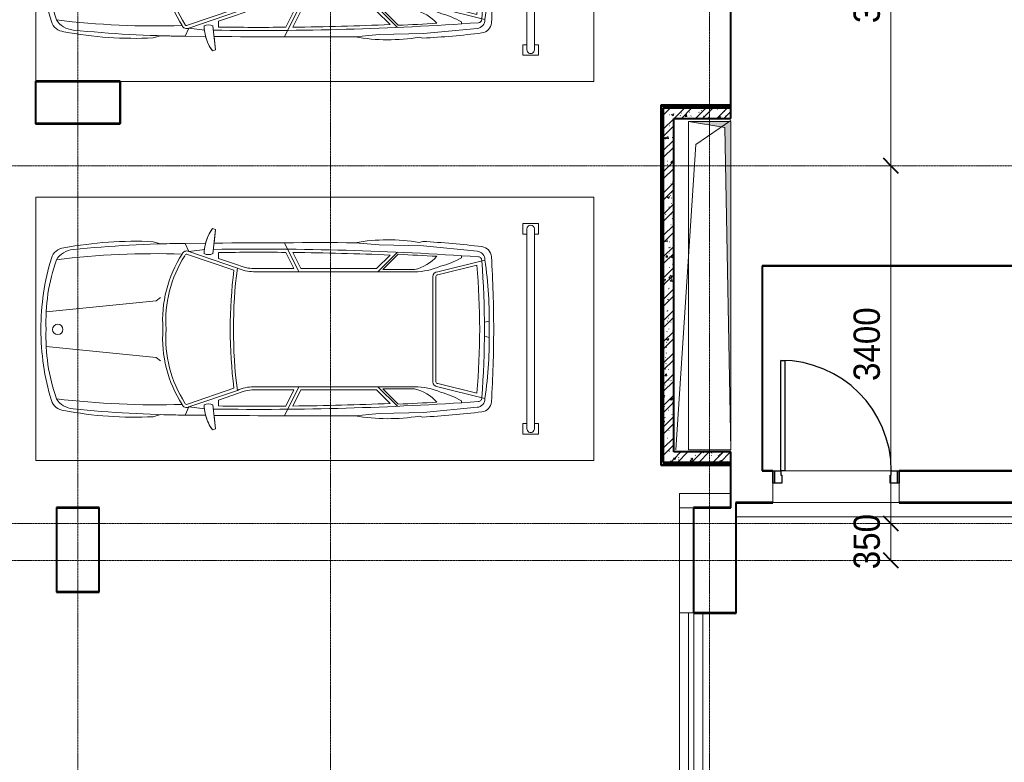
# Model space of a CAD drawing. Header units: millimetres. Extents: x 5617 to 109621, y 7718 to 117786.
# Tile 9 of 52: x 46016 to 55367, y 57631 to 64687. Entities that reach past the tile are written whole.
import ezdxf

# ---------------------------------------------------------------- set-up
doc = ezdxf.new("R2010")
doc.units = ezdxf.units.MM
doc.linetypes.add('ADSK_Линия сетки', pattern=[25, 20, -2.5, 0, -2.5])
doc.linetypes.add('Линия сетки', pattern=[25, 20, -2.5, 0, -2.5])
for name, color, linetype, lineweight in [('Двери', 7, 'Continuous', 18), ('Каркас_Импост', 7, 'Continuous', 30), ('Монтажный зазор', 7, 'Continuous', 30), ('Обобщенные модели', 7, 'Continuous', 18), ('Оборудование', 7, 'Continuous', 18), ('Оси', 7, 'Continuous', 9), ('Панель', 7, 'Continuous', 30), ('Парковка', 7, 'Continuous', 18), ('Перекрытия', 7, 'Continuous', 18), ('Размеры', 7, 'Continuous', 9), ('Размеры-100', 7, 'Continuous', 9), ('Стены разрез', 7, 'Continuous', 40), ('Стены штриховка', 7, 'Continuous', 40), ('Элементы узлов', 7, 'Continuous', 18)]:
    doc.layers.add(name, color=color, linetype=linetype, lineweight=lineweight)
doc.styles.add('Arial', font='arial.ttf', dxfattribs={"width": 0.9, "height": 250})
doc.dimstyles.new('Основной_2_5_мм', dxfattribs={"dimscale": 304.8, "dimtxt": 255.06485, "dimasz": 0.463911, "dimexe": 0.492126, "dimexo": 0.492126, "dimgap": 0.098425, "dimtad": 1, "dimdec": 0, "dimdsep": 46, "dimtxsty": 'Arial', "dimblk1": 'OBLIQUE', "dimblk2": 'OBLIQUE', "dimsah": 1, "dimcen": 0.09, "dimdle": 0.492126, "dimazin": 2, "dimtfac": 1, "dimtdec": 4, "dimtix": 1, "dimtmove": 0, "dimatfit": 3, "dimfxl": 1, "dimtvp": 1, "dimtolj": 1, "dimtzin": 0, "dimlwd": 20, "dimlwe": 20, "dimarcsym": 2})
pattern_1 = [(50, (0, 0), (218.62117, -19.1268), [22.86, -251.46]), (355, (0, 0), (-42.29187, 229.2684), [18.288, -201.168]), (100.451, (18.22, -1.6), (176.33107, 210.13963), [19.428, -213.708]), (46.184, (0, 60.96), (325.29495, -50.45164), [34.29, -377.19]), (96.636, (27.1, 56.76), (284.883, 296.9127), [29.142, -320.562]), (351.184, (0, 60.96), (284.8858, 296.9107), [27.432, -301.752]), (21, (30.48, 45.72), (181.93753, -122.71832), [22.86, -251.46]), (326, (30.48, 45.72), (74.16223, 221.0262), [18.288, -201.168]), (71.451, (45.64, 35.5), (256.10035, 98.30526), [19.428, -213.708]), (37.5, (0, 0), (3.70639, 101.465895), [3.353, -195.377, 3.353, -200.863, -201.93]), (37.5, (0, 0), (3.70639, 101.465895), [-402.946, 3.353, -198.577]), (7.5, (0, 0), (80.18358, 120.21653), [3.353, -113.081, 3.353, -190.805, -76.962]), (7.5, (0, 0), (80.18358, 120.21653), [-310.591, 3.353, -73.609]), (327.5, (-67.97, 0), (162.708646, -6.87497), [3.353, -72.847, 3.353, -234.391, -315.468]), (327.5, (-67.97, 0), (162.708646, -6.87497), [-313.944, 3.353, -312.115]), (317.5, (-98.45, 0), (177.75468, 30.51183), [3.353, -95.707, 3.353, -154.534, -224.028]), (317.5, (-98.45, 0), (177.75468, 30.51183), [-256.946, 3.353, -220.675])]
pattern_2 = [(45, (0, 0), (-101.02788, 101.02788), []), (45, (67.35, 0), (-101.02788, 101.02788), [])]
pattern_3 = [(0, (0, 0), (406.4, 101.6), [33.528, -271.272, 33.528, -271.272, -1625.6]), (0, (0, 0), (406.4, 101.6), [-609.6, 33.528, -576.072, 33.528, -271.272, -711.2]), (0, (0, 0), (406.4, 101.6), [-1524, 33.528, -169.672, 33.528, -474.472]), (120, (152.4, 50.8), (-291.18818, 301.15272), [33.528, -271.272, 33.528, -271.272, -1625.6]), (120, (152.4, 50.8), (-291.18818, 301.15272), [-609.6, 33.528, -576.072, 33.528, -271.272, -711.2]), (120, (152.4, 50.8), (-291.18818, 301.15272), [-1524, 33.528, -169.672, 33.528, -474.472]), (240, (203.2, 254), (-115.21182, -402.75272), [33.528, -271.272, 33.528, -271.272, -1625.6]), (240, (203.2, 254), (-115.21182, -402.75272), [-609.6, 33.528, -576.072, 33.528, -271.272, -711.2]), (240, (203.2, 254), (-115.21182, -402.75272), [-1524, 33.528, -169.672, 33.528, -474.472])]

# ---------------------------------------------------------------- blocks, each defined once
blk = doc.blocks.new('101_Дверь_Однопольная - _ПЧ_Мет_1000х2000_Лифтовой холл_EI60_Пр-3419521-МКСС_LB02_-11_400__Кабельные конструкции_Лотки_2')
at = {"layer": 'Каркас_Импост', "color": 254, "true_color": 0xcccccc}
for p, q in [((-585, 150), (-525, 150)), ((-585, 35), (-585, 150)), ((-525, 150), (-525, 110)), ((-525, 110), (-515, 110)), ((-515, 110), (-515, 35)), ((515, 110), (525, 110)), ((515, 35), (515, 110)), ((525, 150), (585, 150)), ((525, 110), (525, 150)), ((585, 150), (585, 35)), ((-515, 35), (-585, 35)), ((585, 35), (515, 35))]:
    blk.add_line(p, q, dxfattribs=at)
at = {"layer": 'Монтажный зазор', "color": 254, "true_color": 0xcccccc}
for p, q in [((-600, 150), (-585, 150)), ((-600, 35), (-600, 150)), ((-585, 150), (-585, 35)), ((585, 35), (585, 150)), ((585, 150), (600, 150)), ((600, 150), (600, 35)), ((-585, 35), (-600, 35)), ((600, 35), (585, 35))]:
    blk.add_line(p, q, dxfattribs=at)
at = {"layer": 'Панель', "color": 254, "true_color": 0xcccccc}
for p, q in [((-525, 1200), (-485, 1200)), ((-525, 150), (-525, 1200)), ((-485, 1200), (-485, 150)), ((-485, 150), (-525, 150))]:
    blk.add_line(p, q, dxfattribs=at)
blk.add_arc((-525, 150), 1050, 0, 90, dxfattribs=at)
blk = doc.blocks.new('CP_ДШ_Hanytex_TopJoint 24C_Половина - CP_ДШ_Hanytex_TopJoint 24C_Половина-3657662-МКСС_LB02_-11_400__Кабельные конструкции_Лотки_2')
at = {"layer": 'Обобщенные модели', "color": 254, "true_color": 0xcccccc}
for p, q in [((0, -25), (0, 110)), ((6750, 110), (0, 110)), ((6750, 110), (6750, -25)), ((6750, -25), (0, -25))]:
    blk.add_line(p, q, dxfattribs=at)
blk = doc.blocks.new('CP_ДШ_Hanytex_TopJoint 24C_Половина - CP_ДШ_Hanytex_TopJoint 24C_Половина-3657663-МКСС_LB02_-11_400__Кабельные конструкции_Лотки_2')
at = {"layer": 'Обобщенные модели', "color": 254, "true_color": 0xcccccc}
for p, q in [((0, -25), (0, 110)), ((485, 110), (0, 110)), ((485, 110), (485, -25)), ((485, -25), (0, -25))]:
    blk.add_line(p, q, dxfattribs=at)
blk = doc.blocks.new('CP_ДШ_Hanytex_TopJoint 24C_Половина - CP_ДШ_Hanytex_TopJoint 24C_Половина-3657664-МКСС_LB02_-11_400__Кабельные конструкции_Лотки_2')
at = {"layer": 'Обобщенные модели', "color": 254, "true_color": 0xcccccc}
for p, q in [((0, -25), (0, 110)), ((999.8, 110), (0, 110)), ((999.8, 110), (999.8, -25)), ((999.8, -25), (0, -25))]:
    blk.add_line(p, q, dxfattribs=at)
blk = doc.blocks.new('CP_ДШ_Hanytex_TopJoint 24C - CP_ДШ_Hanytex_TopJoint 24C-3950264-МКСС_LB02_-11_400__Кабельные конструкции_Лотки_2')
at = {"layer": 'Обобщенные модели', "color": 254, "true_color": 0xcccccc}
for p, q in [((7100.2, 110), (1480, 110)), ((7100.2, 110), (7100.2, -110)), ((7100.2, 25), (1480, 25)), ((7100.2, -25), (7100.2, 25)), ((1480, -25), (7100.2, -25)), ((7100.2, -110), (1480, -110))]:
    blk.add_line(p, q, dxfattribs=at)
blk = doc.blocks.new('199_Парковочные места 3 класса и МГН - Средний класс-5604842-МКСС_LB02_-11_400__Кабельные конструкции_Лотки_2')
at = {"layer": 'Парковка', "color": 254, "true_color": 0xcccccc}
for p, q in [((2500, 5300), (0, 5300)), ((0, 5300), (0, 0)), ((2500, 0), (2500, 5300)), ((250, 4775), (350, 4775)), ((250, 4625), (250, 4775)), ((350, 4735), (350, 4775)), ((2150, 4735), (2150, 4775)), ((2150, 4775), (2250, 4775)), ((2250, 4625), (2250, 4775)), ((300, 4735), (2200, 4735)), ((250, 4625), (350, 4625)), ((300, 4665), (2200, 4665)), ((350, 4625), (350, 4665)), ((2150, 4625), (2150, 4665)), ((2150, 4625), (2250, 4625)), ((0, 0), (2500, 0))]:
    blk.add_line(p, q, dxfattribs=at)
for centre, start, end in [((300, 4700), 90, 270), ((2200, 4700), 270, 90)]:
    blk.add_arc(centre, 35, start, end, dxfattribs=at)
at = {"layer": 'Элементы узлов', "color": 254, "true_color": 0xcccccc}
for p, q in [((1188.1, 4261.3), (1176.6, 4307.4)), ((1319.5, 4261.3), (1331, 4307.4)), ((707.7, 3817), (596, 4265.1)), ((1799.9, 3817), (1911.6, 4265.1)), ((511.9, 4192.1), (462.6, 3681.8)), ((737.9, 3819.8), (645.9, 4188.9)), ((1769.7, 3819.8), (1861.7, 4188.9)), ((1995.8, 4192.1), (2045.1, 3681.8)), ((574.3, 4041.7), (555, 4041.7)), ((1933.4, 4041.7), (1952.6, 4041.7)), ((1253.8, 3800.9), (753.8, 3800.9)), ((1253.8, 3770.9), (753.8, 3770.9)), ((1253.8, 3800.9), (1753.8, 3800.9)), ((1253.8, 3770.9), (1753.8, 3770.9)), ((419.2, 3675.6), (428.5, 3641.5)), ((428.5, 3641.5), (419.2, 3675.6)), ((462.6, 3681.8), (453.3, 3259.9)), ((2045.1, 3681.8), (2054.4, 3259.9)), ((2088.5, 3675.6), (2079.2, 3641.5)), ((2088.5, 3675.6), (2079.2, 3641.5)), ((687.7, 3297.4), (687.7, 3598.1)), ((707.7, 2069.1), (707.7, 3598.1)), ((1800, 2069.1), (1799.9, 3598.1)), ((1819.9, 3297.4), (1819.9, 3598.1)), ((707.7, 3249.1), (521.7, 3435.1)), ((687.7, 3297.4), (542, 3443)), ((1799.9, 3249.1), (1986, 3435.1)), ((1819.9, 3297.4), (1965.6, 3443)), ((677.7, 3236.7), (548.7, 3365.7)), ((1830, 3236.7), (1959, 3365.7)), ((453.3, 3259.9), (431.6, 3033.4)), ((677.7, 2516.2), (677.7, 3236.7)), ((1830, 2516.2), (1830, 3236.7)), ((2054.4, 3259.9), (2076.1, 3033.4)), ((707.7, 2497.5), (431.5, 2362.6)), ((677.7, 2449.4), (523.4, 2374)), ((677.7, 2516.2), (524, 2441.1)), ((677.7, 2069.4), (677.7, 2449.4)), ((1800, 2497.5), (2076.1, 2362.6)), ((1830, 2516.2), (1983.6, 2441.1)), ((1830, 2069.4), (1830, 2449.4)), ((1830, 2449.4), (1984.3, 2374)), ((515.3, 1452.5), (672.7, 1914.3)), ((542.8, 1440), (693.3, 1881.5)), ((580.4, 1736.3), (644.8, 1925.3)), ((1964.9, 1440), (1814.4, 1881.5)), ((1992.3, 1452.5), (1834.9, 1914.3)), ((1927.3, 1736.3), (1862.8, 1925.3)), ((297.9, 1678.4), (307.5, 1706.8)), ((297.9, 1678.4), (307.5, 1706.8)), ((307.5, 1706.8), (535.8, 1682.8)), ((307.5, 1706.8), (435.2, 1693.4)), ((580.4, 1736.3), (524.7, 1736.3)), ((1927.3, 1736.3), (1982.9, 1736.3)), ((2200.1, 1706.8), (1971.9, 1682.8)), ((2072.4, 1693.4), (2200.1, 1706.8)), ((2209.8, 1678.4), (2200.1, 1706.8)), ((2200.1, 1706.8), (2209.8, 1678.4)), ((435.9, 1612.5), (437.8, 1418.4)), ((437.8, 1418.4), (435.9, 1612.5)), ((515.3, 1452.5), (496.7, 1604.6)), ((1992.3, 1452.5), (2010.9, 1604.6)), ((2071.8, 1612.5), (2069.9, 1418.4)), ((2071.8, 1612.5), (2069.9, 1418.4)), ((515.3, 1452.5), (437.8, 1418.4)), ((1992.3, 1452.5), (2069.9, 1418.4)), ((422.3, 1114.3), (442.5, 1185.5)), ((422.3, 1114.3), (442.5, 1185.5)), ((952.8, 1185.7), (983.8, 1142.3)), ((983.8, 1142.3), (1089.6, 98.7)), ((1523.8, 1142.3), (1418.1, 98.7)), ((1554.8, 1185.7), (1523.8, 1142.3)), ((2085.4, 1114.3), (2065.2, 1185.5)), ((2065.2, 1185.5), (2085.4, 1114.3))]:
    blk.add_line(p, q, dxfattribs=at)
blk.add_circle((1255.7, 208.4), 49.6, dxfattribs=at)
for centre, radius, start, end in [((571.1, 4224.2), 103.1, 93.64072, 173.11645), ((571.1, 4224.2), 103.1, 93.64072, 173.11645), ((1249.8, -6442.3), 10791.2, 89.97872, 93.64072), ((1249.8, -6442.3), 10791.2, 89.97872, 93.64072), ((1185.4, 179.7), 4127.7, 89.05008, 98.20922), ((1257.8, -6442.3), 10791.2, 86.35928, 90.02128), ((1257.8, -6442.3), 10791.2, 86.35928, 90.02128), ((1322.3, 179.7), 4127.7, 81.79078, 90.94992), ((1936.5, 4224.2), 103.1, 6.88355, 86.35928), ((1936.5, 4224.2), 103.1, 6.88355, 86.35928), ((9206.1, 3181.8), 8800.8, 173.11645, 176.78329), ((9206.1, 3181.8), 8800.8, 173.11645, 176.78329), ((592.6, 4184.1), 81.1, 87.57714, 174.30712), ((599.8, 4201.7), 33.8, 82.90499, 175.94567), ((1253.8, -3792.2), 8053.7, 85.37189, 94.62811), ((1253.8, -2688.8), 6904.6, 84.9489, 95.0511), ((1907.8, 4201.7), 33.8, 4.05433, 97.09501), ((1915.1, 4184.1), 81.1, 5.69288, 92.42286), ((-6698.4, 3181.8), 8800.8, 3.21671, 6.88355), ((-6698.4, 3181.8), 8800.8, 3.21671, 6.88355), ((29999.8, 2117.9), 29507.5, 175.94567, 180.83663), ((-27492.1, 2117.9), 29507.5, 359.16337, 4.05433), ((-103, 3648.4), 783.2, 14.41856, 30.14464), ((2610.7, 3648.4), 783.2, 149.85536, 165.58144), ((104.4, 3598.1), 603.3, 359.9999, 24.0001), ((2403.2, 3598.1), 603.3, 155.9999, 180.0001), ((29999.8, 2117.9), 29487.5, 176.7104, 177.42426), ((270, 3491.9), 431, 14.26033, 47.55829), ((753.8, 3817), 46.1, 180, 270), ((753.8, 3817), 16.1, 170.21272, 270), ((1753.8, 3817), 16.1, 270, 9.78728), ((1753.8, 3817), 46.1, 270, 360), ((2237.6, 3491.9), 431, 132.44171, 165.73967), ((-27492.1, 2117.9), 29487.5, 2.57574, 3.2896), ((2197.9, 3346.5), 1793.9, 170.53349, 190.05076), ((2197.9, 3346.5), 1793.9, 170.53349, 190.05076), ((309.7, 3346.5), 1793.9, 349.94924, 9.46651), ((309.7, 3346.5), 1793.9, 349.94924, 9.46651), ((29999.8, 2117.9), 29477.5, 177.57386, 179.37165), ((-27492.1, 2117.9), 29477.5, 0.62835, 2.42614), ((122294.8, 2693.9), 121863.7, 179.840376, 180.470422), ((122294.8, 2693.9), 121863.7, 179.840376, 180.470422), ((-119787.1, 2693.9), 121863.7, 359.529578, 0.159624), ((-119787.1, 2693.9), 121863.7, 359.529578, 0.159624), ((29999.8, 2117.9), 29477.5, 179.50208, 180.74176), ((-27492.1, 2117.9), 29477.5, 359.25824, 0.49792), ((308.1, 2077.9), 369.7, 335.61396, 358.68292), ((308.1, 2077.9), 399.7, 335.8269, 358.73332), ((2199.5, 2077.9), 399.7, 181.26668, 204.1731), ((2199.5, 2077.9), 369.7, 181.31708, 204.38604), ((1253.8, 6444.6), 4567.5, 262.69112, 277.30914), ((1253.8, 6444.6), 4597.5, 262.99667, 277.00359), ((545.7, 2019.9), 421.9, 234.03344, 268.65511), ((545.7, 2019.9), 421.9, 234.03344, 254.91982), ((444.1, 1640.4), 100.9, 335.18442, 24.81558), ((2063.5, 1640.4), 100.9, 155.18442, 204.81558), ((1962, 2019.9), 421.9, 271.34489, 305.96656), ((1962, 2019.9), 421.9, 285.08018, 305.96656), ((12318.1, 1542.7), 11881, 180.5997, 185.74132), ((12318.1, 1542.7), 11881, 180.5997, 181.72311), ((555, 1431.5), 44.9, 152.07654, 249.86273), ((555, 1431.5), 14.9, 145.34334, 249.86273), ((1172.2, 2380), 1145.5, 237.43771, 274.08639), ((1335.5, 2380), 1145.5, 265.91361, 302.76957), ((1952.7, 1431.5), 14.9, 280.82416, 34.65666), ((1952.7, 1431.5), 44.9, 290.13727, 27.92346), ((-9810.4, 1542.7), 11881, 354.25868, 359.4003), ((-9810.4, 1542.7), 11881, 358.27689, 359.4003), ((8357.7, 1141), 7822.1, 178.18053, 186.93909), ((1172.2, 2380), 1175.5, 237.43771, 273.98192), ((1335.5, 2380), 1175.5, 266.01808, 302.56229), ((-5850.1, 1141), 7822.1, 353.06091, 1.81947), ((3990.7, 937.1), 3572.9, 177.15703, 190.80498), ((3990.7, 937.1), 3572.9, 177.15703, 190.80498), ((-1483.1, 937.1), 3572.9, 349.19502, 2.84297), ((-1483.1, 937.1), 3572.9, 349.19502, 2.84297), ((710.3, 375.7), 214.7, 185.74132, 236.84435), ((1797.4, 375.7), 214.7, 303.15565, 354.25868), ((617.5, 279.1), 136.8, 184.93354, 253.12837), ((617.5, 279.1), 136.8, 184.93354, 253.12837), ((1178.2, 1868.5), 1772, 250.71315, 272.44644), ((1329.5, 1868.5), 1772, 267.55356, 289.28685), ((1890.2, 279.1), 136.8, 286.87163, 355.06646), ((1890.2, 279.1), 136.8, 286.87163, 355.06646), ((1253.8, 2377.4), 2329.4, 253.12837, 269.9999), ((1253.8, 2377.4), 2329.4, 253.12837, 269.9999), ((1253.8, 2377.4), 2329.4, 270.0001, 286.87163), ((1253.8, 2377.4), 2329.4, 270.0001, 286.87163)]:
    blk.add_arc(centre, radius, start, end, dxfattribs=at)
blk = doc.blocks.new('A_MEQ_OpeningShaft-Rectangular - КДУ-2726976-МКСС_LB02_-11_400__Кабельные конструкции_Лотки_2')
at = {"layer": 'Элементы узлов'}
blk.add_hatch(color=256, dxfattribs=at).paths.add_polyline_path([(3120, 0), (0, 0), (0, -400), (57.1, -57.1), (2565.4, -10.3)])
at = {"layer": 'Обобщенные модели', "color": 253, "true_color": 0xaaaaaa}
for p, q in [((3120, 0), (0, 0)), ((0, 0), (0, -400)), ((3120, -400), (3120, 0)), ((0, -400), (3120, -400))]:
    blk.add_line(p, q, dxfattribs=at)
at = {"layer": 'Элементы узлов', "color": 253, "true_color": 0xaaaaaa}
for p, q in [((3120, 0), (57.1, -57.1)), ((3120, -400), (3120, 0)), ((3120, 0), (0, 0)), ((0, 0), (0, -400)), ((57.1, -57.1), (0, -400)), ((0, -400), (57.1, -57.1)), ((57.1, -57.1), (3120, 0)), ((3120, 0), (3120, -400)), ((0, -400), (3120, -400)), ((0, -400), (3120, -400))]:
    blk.add_line(p, q, dxfattribs=at)
blk = doc.blocks.new('135_SLK_GD_AR_rvt-1-МКСС_LB02_-11_400__Кабельные конструкции_Лотки_2')
at = {"layer": 'Стены разрез', "lineweight": 9, "true_color": 0xcccccc}
h = blk.add_hatch(dxfattribs=at)
h.set_pattern_fill('FP_4', color=254, style=0, pattern_type=2)
h.set_pattern_definition(pattern_3)
h.paths.add_polyline_path([(75090, 60480), (75110, 60480), (75110, 63870), (75090, 63870), (75090, 61154.6)])
h = blk.add_hatch(dxfattribs=at)
h.set_pattern_fill('FP_4', color=254, style=0, pattern_type=2)
h.set_pattern_definition(pattern_3)
h.paths.add_polyline_path([(75750, 63850), (75750, 63870), (75110, 63870), (75110, 63850), (75390.9, 63850)])
h = blk.add_hatch(dxfattribs=at)
h.set_pattern_fill('FP_1', color=254, style=0, pattern_type=2)
h.set_pattern_definition(pattern_1)
h.paths.add_polyline_path([(75750, 63750), (75750, 63850), (75110, 63850), (75110, 63750), (75390.9, 63750)])
h = blk.add_hatch(dxfattribs=at)
h.set_pattern_fill('FP_2', color=254, style=0, pattern_type=2)
h.set_pattern_definition(pattern_2)
h.paths.add_polyline_path([(75750, 63750), (75750, 63850), (75110, 63850), (75110, 63750), (75390.9, 63750)])
h = blk.add_hatch(dxfattribs=at)
h.set_pattern_fill('FP_1', color=254, style=0, pattern_type=2)
h.set_pattern_definition(pattern_1)
h.paths.add_polyline_path([(75210, 60480), (75210, 63750), (75110, 63750), (75110, 60480)])
h = blk.add_hatch(dxfattribs=at)
h.set_pattern_fill('FP_2', color=254, style=0, pattern_type=2)
h.set_pattern_definition(pattern_2)
h.paths.add_polyline_path([(75210, 60480), (75210, 63750), (75110, 63750), (75110, 60480)])
h = blk.add_hatch(dxfattribs=at)
h.set_pattern_fill('FP_1', color=254, style=0, pattern_type=2)
h.set_pattern_definition(pattern_1)
h.paths.add_polyline_path([(75210, 60480), (75750, 60480), (75750, 60580), (75210, 60580)])
h = blk.add_hatch(dxfattribs=at)
h.set_pattern_fill('FP_2', color=254, style=0, pattern_type=2)
h.set_pattern_definition(pattern_2)
h.paths.add_polyline_path([(75210, 60480), (75750, 60480), (75750, 60580), (75210, 60580)])
h = blk.add_hatch(dxfattribs=at)
h.set_pattern_fill('FP_4', color=254, style=0, pattern_type=2)
h.set_pattern_definition(pattern_3)
h.paths.add_polyline_path([(75750, 60460), (75750, 60480), (75090, 60480), (75090, 60460), (75390.9, 60460)])
at = {"color": 254, "lineweight": 18, "true_color": 0xcccccc}
for p, q in [((75750, 63730), (75418.7, 63500)), ((75418.7, 63500), (75230, 60600))]:
    blk.add_line(p, q, dxfattribs=at)
at = {"layer": 'Перекрытия', "color": 254, "true_color": 0xcccccc}
for p, q in [((75750, 63875), (75750, 77315)), ((69150, 63700), (69150, 64100)), ((69150, 64100), (69950, 64100)), ((69950, 64100), (69950, 63700)), ((69950, 63700), (69150, 63700)), ((78800, 62350), (76050, 62350)), ((76050, 62350), (76050, 60400)), ((75750, 60185), (75750, 60455)), ((76050, 60400), (76150, 60400)), ((77275, 60400), (76265, 60400)), ((76265, 60400), (77275, 60400)), ((77350, 60400), (78900, 60400)), ((76150, 60285), (76150, 60100)), ((77350, 60100), (77350, 60285)), ((69350, 59250), (69350, 60050)), ((69350, 60050), (69750, 60050)), ((69750, 60050), (69750, 59250)), ((75800, 59965), (75800, 59050.2)), ((69750, 59250), (69350, 59250)), ((75800, 59050.2), (75485, 59050.2))]:
    blk.add_line(p, q, dxfattribs=at)
at = {"layer": 'Стены разрез', "color": 254, "true_color": 0xcccccc}
for p, q in [((75748, 77448), (75748, 63875)), ((75750, 63875), (75750, 77450)), ((69952, 64102), (69148, 64102)), ((69148, 64102), (69148, 64100)), ((69148, 64100), (69148, 63700)), ((69150, 64100), (69950, 64100)), ((69150, 63700), (69150, 64100)), ((69950, 64100), (69950, 63700)), ((69952, 64100), (69952, 64102)), ((69952, 63698), (69952, 64100)), ((75090, 63875), (75085, 63875)), ((75085, 63875), (75085, 60480)), ((75110, 63875), (75090, 63875)), ((75750, 63875), (75110, 63875)), ((75748, 63875), (75750, 63875)), ((75750, 63850), (75750, 63875)), ((75750, 63850), (75110, 63850)), ((75110, 63850), (75110, 63750)), ((75110, 60480), (75110, 63850)), ((75110, 63850), (75750, 63850)), ((75750, 63750), (75750, 63850)), ((69148, 63700), (69148, 63698)), ((69148, 63698), (69950, 63698)), ((69950, 63700), (69150, 63700)), ((69950, 63698), (69952, 63698)), ((75110, 63750), (75110, 60480)), ((75210, 63750), (75750, 63750)), ((75210, 60580), (75210, 63750)), ((78800, 62350), (76050, 62350)), ((76050, 62350), (76050, 62348)), ((76050, 62348), (76050, 60400)), ((76052, 62348), (78800, 62348)), ((76052, 60402), (76052, 62348)), ((75750, 60580), (75210, 60580)), ((75750, 60480), (75750, 60580)), ((75085, 60480), (75085, 60460)), ((75085, 60460), (75085, 60455)), ((75085, 60455), (75750, 60455)), ((75110, 60480), (75210, 60480)), ((75750, 60480), (75110, 60480)), ((75210, 60480), (75750, 60480)), ((75750, 60455), (75748, 60455)), ((75748, 60455), (75748, 60052)), ((75750, 60455), (75750, 60480)), ((75750, 60052), (75750, 60455)), ((76050, 60400), (76052, 60400)), ((76150, 60402), (76052, 60402)), ((76052, 60400), (76150, 60400)), ((76150, 60400), (76150, 60402)), ((78898, 60402), (77350, 60402)), ((77350, 60402), (77350, 60400)), ((77350, 60400), (78900, 60400)), ((69752, 60052), (69348, 60052)), ((69348, 60052), (69348, 60050)), ((69348, 60050), (69348, 59250)), ((69350, 60050), (69750, 60050)), ((69350, 59250), (69350, 60050)), ((69750, 60050), (69750, 59250)), ((69752, 60050), (69752, 60052)), ((69752, 59248), (69752, 60050)), ((75400, 60052), (75398, 60052)), ((75398, 60052), (75398, 59050.2)), ((75748, 60052), (75400, 60052)), ((75400, 59050.2), (75400, 60050)), ((75400, 60050), (75750, 60050)), ((75750, 60050), (75750, 60052)), ((76150, 60100), (75800, 60100)), ((75800, 60100), (75800, 60098)), ((75800, 60098), (75800, 59050.2)), ((75802, 60098), (76150, 60098)), ((75802, 59048.2), (75802, 60098)), ((76150, 60098), (76150, 60100)), ((82548, 60100), (77350, 60100)), ((77350, 60100), (77350, 60098)), ((77350, 60098), (82548, 60098)), ((69348, 59250), (69348, 59248)), ((69348, 59248), (69750, 59248)), ((69750, 59250), (69350, 59250)), ((69750, 59248), (69752, 59248)), ((75398, 59050.2), (75398, 59048.2)), ((75398, 59048.2), (75800, 59048.2)), ((75800, 59050.2), (75400, 59050.2)), ((75800, 59048.2), (75802, 59048.2))]:
    blk.add_line(p, q, dxfattribs=at)
at = {"layer": 'Стены штриховка', "color": 254, "true_color": 0xcccccc}
for p, q in [((75090, 63870), (75090, 60480)), ((75090, 63870), (75110, 63870)), ((75750, 63870), (75110, 63870)), ((75090, 60460), (75090, 60480)), ((75090, 60460), (75750, 60460))]:
    blk.add_line(p, q, dxfattribs=at)
at = {"layer": 'Двери', "color": 254, "lineweight": 18, "true_color": 0xcccccc}
blk.add_blockref('101_Дверь_Однопольная - _ПЧ_Мет_1000х2000_Лифтовой холл_EI60_Пр-3419521-МКСС_LB02_-11_400__Кабельные конструкции_Лотки_2', (76750, 60250), dxfattribs=at)
at = {"layer": 'Обобщенные модели', "color": 254, "lineweight": 18, "true_color": 0xcccccc}
blk.add_blockref('CP_ДШ_Hanytex_TopJoint 24C_Половина - CP_ДШ_Hanytex_TopJoint 24C_Половина-3657663-МКСС_LB02_-11_400__Кабельные конструкции_Лотки_2', (75265, 60075), dxfattribs=at)
for name, p, rotation in [('CP_ДШ_Hanytex_TopJoint 24C_Половина - CP_ДШ_Hanytex_TopJoint 24C_Половина-3657664-МКСС_LB02_-11_400__Кабельные конструкции_Лотки_2', (75375, 59050.2), 89.99999999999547), ('CP_ДШ_Hanytex_TopJoint 24C_Половина - CP_ДШ_Hanytex_TopJoint 24C_Половина-3657662-МКСС_LB02_-11_400__Кабельные конструкции_Лотки_2', (82550, 60075), 180), ('CP_ДШ_Hanytex_TopJoint 24C - CP_ДШ_Hanytex_TopJoint 24C-3950264-МКСС_LB02_-11_400__Кабельные конструкции_Лотки_2', (75375, 51950), 89.99999999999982)]:
    blk.add_blockref(name, p, dxfattribs=dict(at, rotation=rotation))
at = {"layer": 'Оборудование', "color": 253, "lineweight": 18, "true_color": 0xaaaaaa, "rotation": 270.0000000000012}
blk.add_blockref('A_MEQ_OpeningShaft-Rectangular - КДУ-2726976-МКСС_LB02_-11_400__Кабельные конструкции_Лотки_2', (75750, 63720), dxfattribs=at)
at = {"layer": 'Парковка', "color": 254, "lineweight": 18, "true_color": 0xcccccc, "rotation": 270.0000000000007}
for p in [(69150, 66600), (69150, 63000)]:
    blk.add_blockref('199_Парковочные места 3 класса и МГН - Средний класс-5604842-МКСС_LB02_-11_400__Кабельные конструкции_Лотки_2', p, dxfattribs=at)
blk = doc.blocks.new('DIMBLOCK25-МКСС_LB02_-11_400__Кабельные конструкции_Лотки_2')
at = {"layer": 'Размеры-100', "lineweight": 40, "transparency": 16777216}
for p, q in [((54289.8, 59900), (54219.1, 59970.7)), ((54289.8, 59900), (54360.5, 59829.3)), ((54289.8, 59550), (54219.1, 59620.7)), ((54289.8, 59550), (54360.5, 59479.3))]:
    blk.add_line(p, q, dxfattribs=at)
at = {"layer": 'Размеры-100', "lineweight": 20, "transparency": 16777216}
for p, q in [((54289.8, 59900), (54139.8, 59900)), ((54289.8, 59550), (54289.8, 59900)), ((54289.8, 59900), (54339.9, 59900)), ((54289.8, 59550), (54139.8, 59550)), ((54289.8, 59550), (54339.9, 59550))]:
    blk.add_line(p, q, dxfattribs=at)
at = {"layer": 'Размеры-100', "color": 0, "lineweight": 20, "transparency": 16777216, "insert": (53935.3, 59466), "char_height": 250, "width": 621.573, "attachment_point": 1, "rotation": 90, "line_spacing_factor": 0.941778, "style": 'Arial'}
blk.add_mtext('350', dxfattribs=at)
blk = doc.blocks.new('_Oblique')
at = {"color": 0, "linetype": 'ByBlock', "lineweight": -2}
blk.add_line((-0.5, -0.5), (0.5, 0.5), dxfattribs=at)
blk = doc.blocks.new('DIMBLOCK26-МКСС_LB02_-11_400__Кабельные конструкции_Лотки_2')
at = {"layer": 'Размеры-100', "lineweight": 40, "transparency": 16777216}
for p, q in [((54289.8, 63300), (54219.1, 63370.7)), ((54289.8, 63300), (54360.5, 63229.3)), ((54289.8, 59900), (54219.1, 59970.7)), ((54289.8, 59900), (54360.5, 59829.3))]:
    blk.add_line(p, q, dxfattribs=at)
at = {"layer": 'Размеры-100', "lineweight": 20, "transparency": 16777216}
for p, q in [((54289.8, 63300), (54139.8, 63300)), ((54289.8, 59900), (54289.8, 63300)), ((54289.8, 63300), (54339.9, 63300)), ((54289.8, 59900), (54139.8, 59900)), ((54289.8, 59900), (54339.9, 59900))]:
    blk.add_line(p, q, dxfattribs=at)
at = {"layer": 'Размеры-100', "color": 0, "lineweight": 20, "transparency": 16777216, "insert": (53935.3, 61254.7), "char_height": 250, "width": 828.765, "attachment_point": 1, "rotation": 90, "line_spacing_factor": 0.941778, "style": 'Arial'}
blk.add_mtext('3400', dxfattribs=at)
blk = doc.blocks.new('DIMBLOCK27-МКСС_LB02_-11_400__Кабельные конструкции_Лотки_2')
at = {"layer": 'Размеры-100', "lineweight": 40, "transparency": 16777216}
for p, q in [((54289.8, 66700), (54219.1, 66770.7)), ((54289.8, 66700), (54360.5, 66629.3)), ((54289.8, 63300), (54219.1, 63370.7)), ((54289.8, 63300), (54360.5, 63229.3))]:
    blk.add_line(p, q, dxfattribs=at)
at = {"layer": 'Размеры-100', "lineweight": 20, "transparency": 16777216}
for p, q in [((54289.8, 66700), (54139.8, 66700)), ((54289.8, 63300), (54289.8, 66700)), ((54289.8, 66700), (54339.9, 66700)), ((54289.8, 63300), (54139.8, 63300)), ((54289.8, 63300), (54339.9, 63300))]:
    blk.add_line(p, q, dxfattribs=at)
at = {"layer": 'Размеры-100', "color": 0, "lineweight": 20, "transparency": 16777216, "insert": (53935.3, 64654.7), "char_height": 250, "width": 828.765, "attachment_point": 1, "rotation": 90, "line_spacing_factor": 0.941778, "style": 'Arial'}
blk.add_mtext('3400', dxfattribs=at)

msp = doc.modelspace()

# ---------------------------------------------------------------- linework, layer by layer
at = {"layer": 'Оси', "linetype": 'Линия сетки'}
for p, q in [((46568.8, 50872.3), (46568.8, 89254.5)), ((48968.8, 50872.3), (48968.8, 89254.3)), ((52568.8, 50872.3), (52568.8, 89254.5))]:
    msp.add_line(p, q, dxfattribs=at)
at = {"layer": 'Оси', "linetype": 'ADSK_Линия сетки'}
for p, q in [((108481.1, 63300), (28909.8, 63300)), ((108481.1, 59900), (28909.8, 59900)), ((108481.1, 59550), (28909.8, 59550))]:
    msp.add_line(p, q, dxfattribs=at)

# ---------------------------------------------------------------- block references
at = {"lineweight": 5}
msp.add_blockref('135_SLK_GD_AR_rvt-1-МКСС_LB02_-11_400__Кабельные конструкции_Лотки_2', (-22981.2, 0), dxfattribs=at)

# ---------------------------------------------------------------- dimensions: what is measured, and where the dimension line sits
at = {"layer": 'Размеры', "lineweight": 20}
for base, p1, p2, override, picture, middle in [((54289.8, 66700), (54189.9, 63300), (54189.9, 66700), {"dimpost": '<>', "dimfxl": 3400}, 'DIMBLOCK27-МКСС_LB02_-11_400__Кабельные конструкции_Лотки_2', (54132.1, 65000)), ((54289.8, 63300), (54189.9, 59900), (54189.9, 63300), {"dimpost": '<>', "dimfxl": 3400}, 'DIMBLOCK26-МКСС_LB02_-11_400__Кабельные конструкции_Лотки_2', (54132.1, 61600)), ((54289.8, 59900), (54189.9, 59550), (54189.9, 59900), {"dimpost": '<>', "dimfxl": 350}, 'DIMBLOCK25-МКСС_LB02_-11_400__Кабельные конструкции_Лотки_2', (54132.1, 59725))]:
    dim = msp.add_linear_dim(base=base, p1=p1, p2=p2, angle=90, dimstyle='Основной_2_5_мм', override=override, dxfattribs=at)
    dim.commit()
    dim.dimension.update_dxf_attribs({"geometry": picture, "text_midpoint": middle})

doc.saveas('drawing.dxf')
